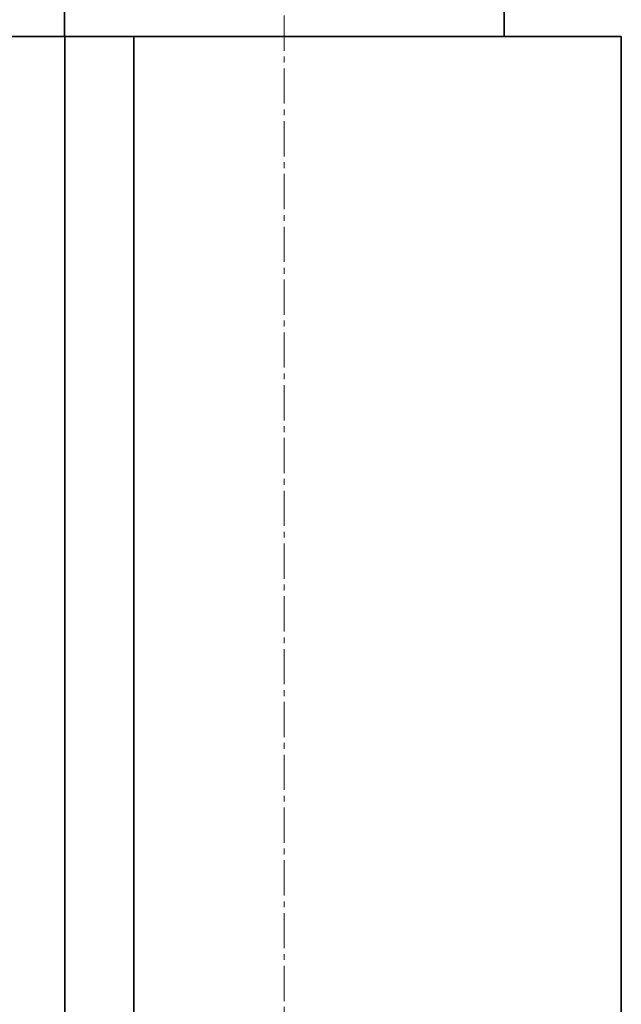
# Model space of a CAD drawing. Header units: millimetres. Extents: x 2945 to 26725, y -1089 to 16127.
# Tile 73 of 150: x 12495 to 12700, y 7329 to 7665. Entities that reach past the tile are written whole.
import ezdxf

# ---------------------------------------------------------------- set-up
doc = ezdxf.new("R2010")
doc.units = ezdxf.units.MM
doc.linetypes.add('点画线', pattern=[18, 12, -2, 2, -2])
doc.layers.add('中心线层', color=1, linetype='点画线', lineweight=18)
doc.layers.add('几何体', color=7, linetype='Continuous', lineweight=35)

msp = doc.modelspace()

# ---------------------------------------------------------------- linework, layer by layer
at = {"layer": '中心线层'}
msp.add_line((12585.254, 7900.461), (12585.254, 4976.2), dxfattribs=at)
at = {"layer": '几何体'}
for p, q in [((12510.254, 7701.852), (12510.254, 7659.352)), ((12660.254, 7659.352), (12660.254, 7701.852)), ((12480.412, 7659.352), (12510.409, 7659.352)), ((12510.409, 5259.352), (12510.409, 7659.352)), ((12510.409, 7659.352), (12533.988, 7659.352)), ((12533.988, 5259.352), (12533.988, 7659.352)), ((12533.988, 7659.352), (12700.254, 7659.352)), ((12700.254, 5259.352), (12700.254, 7659.352))]:
    msp.add_line(p, q, dxfattribs=at)

doc.saveas('drawing.dxf')
